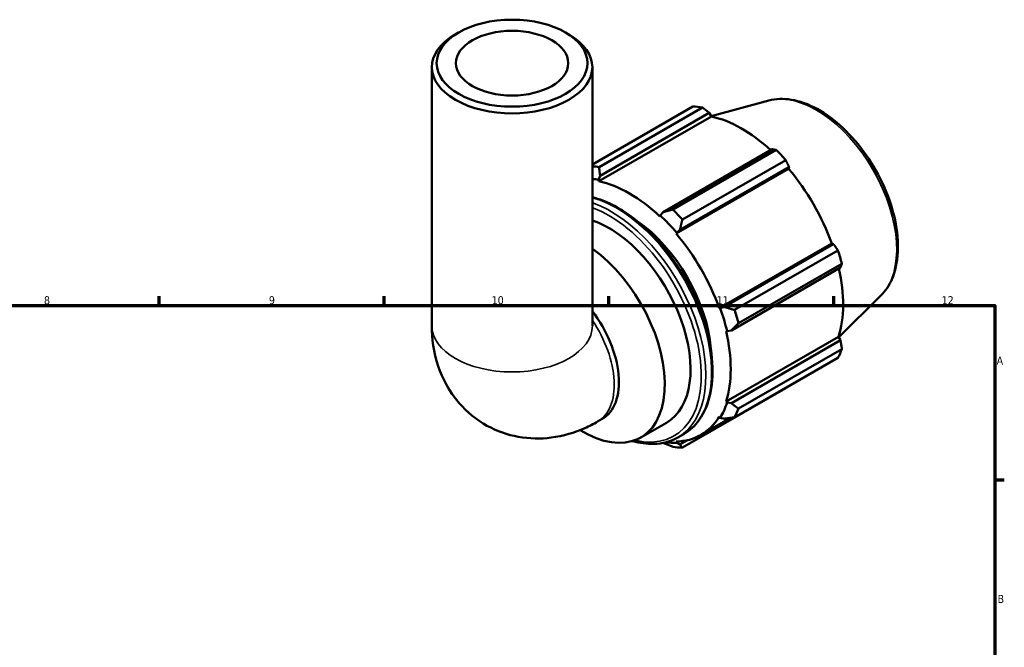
# Model space of a CAD drawing. Header units: millimetres. Extents: x 0 to 931, y 0 to 935.
# Tile 6 of 6: x 517 to 824, y 468 to 663. Entities that reach past the tile are written whole.
import ezdxf

# ---------------------------------------------------------------- set-up
doc = ezdxf.new("R2010")
doc.units = ezdxf.units.MM
for name, color, linetype, lineweight in [('Border (ISO)', 7, 'Continuous', 70), ('Visible (ISO)', 7, 'Continuous', 50), ('Visible Narrow (ISO)', 7, 'Continuous', 35)]:
    doc.layers.add(name, color=color, linetype=linetype, lineweight=lineweight)
doc.styles.add('Note Text (ISO)', font='tahoma.ttf')

# ---------------------------------------------------------------- blocks, each defined once
blk = doc.blocks.new('Borders Default Border')
at = {"layer": 'Border (ISO)'}
for p, q in [((560.67, 574), (560.67, 576.9)), ((630.75, 574), (630.75, 576.9)), ((700.83, 574), (700.83, 576.9)), ((770.92, 574), (770.92, 576.9)), ((821, 519.75), (823.9, 519.75))]:
    blk.add_line(p, q, dxfattribs=at)
at = {"layer": 'Border (ISO)', "flags": 128}
blk.add_lwpolyline([(20, 20), (20, 574), (821, 574), (821, 20), (20, 20)], dxfattribs=at)
at = {"layer": 'Border (ISO)', "color": 232, "true_color": 0xca0064, "char_height": 2.5, "attachment_point": 7, "style": 'Note Text (ISO)'}
for s, insert in [('8', (524.81, 574.34)), ('9', (594.88, 574.35)), ('10', (664.29, 574.35)), ('11', (734.37, 574.4)), ('12', (804.46, 574.4)), ('A', (821.59, 555.62)), ('B', (821.89, 481.38))]:
    blk.add_mtext(s, dxfattribs=dict(at, insert=insert))

msp = doc.modelspace()

# ---------------------------------------------------------------- linework, layer by layer
at = {"layer": 'Visible (ISO)'}
for p, q in [((653.961, 658.995), (652.896, 658.377)), ((687.323, 658.995), (688.388, 658.377)), ((645.642, 567.708), (645.642, 648.236)), ((695.642, 567.708), (695.642, 648.236)), ((695.642, 617.907), (726.985, 635.956)), ((729.948, 635.669), (697.729, 617.116)), ((750.606, 637.813), (732.662, 632.946)), ((697.693, 612.673), (732.721, 632.844)), ((698.066, 614.363), (732.083, 633.952)), ((732.083, 633.952), (732.721, 632.844)), ((751.68, 622.668), (717.662, 603.078)), ((720.714, 603.879), (752.933, 622.433)), ((721.76, 596.379), (756.788, 616.55)), ((722.909, 597.543), (756.927, 617.133)), ((755.896, 619.307), (723.677, 600.754)), ((756.927, 617.133), (756.788, 616.55)), ((697.591, 613.106), (698.066, 614.363)), ((697.693, 612.673), (697.591, 613.106)), ((716.779, 602.056), (716.677, 601.741)), ((717.662, 603.078), (716.779, 602.056)), ((721.76, 596.379), (721.917, 596.637)), ((721.917, 596.637), (722.909, 597.543)), ((735.184, 573.129), (770.211, 593.3)), ((770.783, 593.133), (736.766, 573.543)), ((770.211, 593.3), (770.783, 593.133)), ((739.93, 572.603), (772.149, 591.156)), ((773.377, 587.024), (741.158, 568.47)), ((738.939, 566.225), (772.957, 585.814)), ((785.555, 577.123), (772.404, 564.11)), ((735.485, 573.137), (735.184, 573.129)), ((736.766, 573.543), (735.485, 573.137)), ((737.289, 566.039), (737.613, 565.971)), ((737.613, 565.971), (738.939, 566.225)), ((737.289, 544.09), (772.317, 564.261)), ((772.957, 563.157), (738.939, 543.568)), ((772.317, 564.261), (772.957, 563.157)), ((741.158, 541.895), (773.377, 560.448)), ((772.149, 557.729), (739.93, 539.176)), ((723.677, 529.744), (755.896, 548.297)), ((737.613, 543.786), (737.289, 544.09)), ((738.939, 543.568), (737.613, 543.786)), ((697.26, 537.836), (698.709, 538.671)), ((710.725, 532.897), (718.739, 537.512)), ((729.462, 533.716), (738.637, 539)), ((735.184, 539.426), (735.485, 539.071)), ((735.485, 539.071), (736.766, 538.753)), ((722.321, 532.927), (724.112, 533.959)), ((721.917, 531.197), (721.76, 531.636)), ((722.909, 530.711), (721.917, 531.197)), ((725.281, 532.077), (722.909, 530.711))]:
    msp.add_line(p, q, dxfattribs=at)
for major_axis in [(23.5, 0), (17.5, 0)]:
    msp.add_ellipse((670.642, 649.462), major_axis=major_axis, ratio=0.5758617, dxfattribs=at)
for centre, major_axis, ratio, start_param, end_param in [((670.642, 648.236), (-25, 0), 0.5758617, 5.5016397, 10.2063236), ((741.44, 592.127), (-23.954, 41.596), 0.5780931, 5.8451561, 5.9396837), ((742.212, 592.571), (22.277, -38.684), 0.5780931, 2.0696433, 2.6635608), ((741.44, 592.127), (23.954, -41.596), 0.5780931, 1.9181653, 2.0126929), ((709.222, 573.573), (-23.954, 41.596), 0.5780931, 5.8451561, 5.9113436), ((742.212, 592.571), (22.277, -38.684), 0.5780931, 1.2672974, 1.8781627), ((707.185, 572.401), (22.516, -39.1), 0.5780931, 2.6635608, 2.728332), ((707.185, 572.401), (-22.277, 38.684), 0.5780931, 5.1942882, 5.8051535), ((707.185, 572.401), (22.516, -39.1), 0.5780931, 1.8781627, 2.0526956), ((709.222, 573.573), (-23.954, 41.596), 0.5780931, 5.059758, 5.1542856), ((700.774, 568.709), (17.965, -31.197), 0.5780931, 0, 2.5611306), ((707.185, 572.401), (17.965, -31.197), 0.5780931, 0.8783931, 2.2631995), ((707.185, 572.401), (-22.277, 38.684), 0.5780931, 4.4088901, 5.0197553), ((692.76, 564.094), (17.965, -31.197), 0.5780931, 5.4636399, 8.5278665), ((741.44, 592.127), (23.954, -41.596), 0.5780931, 1.1327672, 1.2272947), ((742.212, 592.571), (22.277, -38.684), 0.5780931, 0.4818993, 1.0759774), ((686.234, 560.335), (12.476, -21.665), 0.5780931, 0, 1.7969106), ((707.185, 572.401), (22.516, -39.1), 0.5780931, 1.0927645, 1.2672974), ((709.222, 573.573), (-23.954, 41.596), 0.5780931, 4.2743598, 4.3688874), ((707.185, 572.401), (-22.277, 38.684), 0.5780931, 3.6234919, 4.2343571), ((741.44, 592.127), (23.954, -41.596), 0.5780931, 0.347369, 0.4418966), ((707.185, 572.401), (22.516, -39.1), 0.5780931, 0.3073663, 0.4818993), ((709.222, 573.573), (23.954, -41.596), 0.5780931, 0.347369, 0.4418966), ((707.185, 572.401), (22.277, -38.684), 0.5780931, 5.9796864, 6.5905516), ((707.185, 572.401), (22.516, -39.1), 0.5780931, 5.8627887, 5.9796864), ((709.222, 573.573), (23.954, -41.596), 0.5780931, 5.8451561, 5.9396837)]:
    msp.add_ellipse(centre, major_axis=major_axis, ratio=ratio, start_param=start_param, end_param=end_param, dxfattribs=at)
for points, knots in [([(750.606, 637.813), (752.8, 638.408), (755.172, 638.483), (760.248, 637.66), (762.969, 636.666), (768.441, 633.675), (771.192, 631.635), (776.373, 626.757), (778.803, 623.921), (783.113, 617.75), (784.994, 614.42), (788.034, 607.577), (789.193, 604.066), (790.666, 597.181), (790.975, 593.809), (790.66, 587.527), (790.035, 584.614), (788.072, 580.184), (786.946, 578.499), (785.555, 577.123)], [5.6508865, 5.6508865, 5.6508865, 5.6508865, 5.9396218, 5.9396218, 6.2578392, 6.2578392, 6.5894607, 6.5894607, 6.9204191, 6.9204191, 7.2497497, 7.2497497, 7.579163, 7.579163, 7.9102965, 7.9102965, 8.2416217, 8.2416217, 8.4901479, 8.4901479, 8.4901479, 8.4901479]), ([(695.642, 607.707), (696.737, 607.436), (697.845, 607.084), (702.129, 605.431), (705.353, 603.575), (711.62, 598.794), (714.66, 595.866), (720.248, 589.249), (722.796, 585.561), (727.148, 577.793), (728.953, 573.715), (731.641, 565.569), (732.523, 561.502), (733.264, 553.776), (733.121, 550.119), (731.797, 543.596), (730.617, 540.725), (727.628, 536.546), (725.993, 535.042), (724.112, 533.959)], [6.0065785, 6.0065785, 6.0065785, 6.0065785, 6.1203645, 6.1203645, 6.4436081, 6.4436081, 6.7675509, 6.7675509, 7.090816, 7.090816, 7.4138176, 7.4138176, 7.7371549, 7.7371549, 8.0611622, 8.0611622, 8.3839379, 8.3839379, 8.6413135, 8.6413135, 8.6413135, 8.6413135]), ([(645.642, 567.708), (645.642, 563.731), (646.155, 559.508), (648.923, 551.251), (651.004, 547.233), (656.507, 540.885), (659.483, 538.422), (665.897, 534.877), (669.258, 533.716), (676.117, 532.467), (679.587, 532.455), (686.675, 533.346), (690.162, 534.434), (694.674, 536.43), (695.998, 537.109), (697.26, 537.836)], [3.1415927, 3.1415927, 3.1415927, 3.1415927, 3.4557519, 3.4557519, 3.7308719, 3.7308719, 3.9390517, 3.9390517, 4.132108, 4.132108, 4.3410756, 4.3410756, 4.5974913, 4.5974913, 4.712389, 4.712389, 4.712389, 4.712389]), ([(722.321, 532.927), (720.088, 531.642), (717.515, 530.956), (712.658, 530.845), (710.451, 531.154), (708.195, 531.801)], [2.3581282, 2.3581282, 2.3581282, 2.3581282, 2.66373117, 2.66373117, 2.89664094, 2.89664094, 2.89664094, 2.89664094])]:
    msp.add_open_spline(points, degree=3, knots=knots, dxfattribs=at)
for points, weights in [([(732.083, 633.952), (731.042, 634.796), (729.948, 635.669)], [1.00187905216, 1.001347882, 1]), ([(752.933, 622.433), (752.298, 622.555), (751.68, 622.668)], [1, 1.001347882, 1.00187905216]), ([(698.066, 614.363), (697.888, 615.703), (697.729, 617.116)], [1.006354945, 1.01216698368, 1.01718155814]), ([(756.927, 617.133), (756.426, 618.2), (755.896, 619.307)], [1.00187905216, 1.001347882, 1]), ([(720.714, 603.879), (719.144, 603.463), (717.662, 603.078)], [1.01718155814, 1.01216698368, 1.006354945]), ([(722.909, 597.543), (723.272, 599.108), (723.677, 600.754)], [1.006354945, 1.01216698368, 1.01718155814]), ([(772.149, 591.156), (771.457, 592.167), (770.783, 593.133)], [1, 1.001347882, 1.00187905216]), ([(772.957, 585.814), (773.167, 586.409), (773.377, 587.024)], [1.00187905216, 1.001347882, 1]), ([(739.93, 572.603), (738.303, 573.075), (736.766, 573.543)], [1.01718155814, 1.01216698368, 1.006354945]), ([(738.939, 566.225), (740.013, 567.317), (741.158, 568.47)], [1.006354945, 1.01216698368, 1.01718155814]), ([(773.377, 560.448), (773.167, 561.833), (772.957, 563.157)], [1, 1.001347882, 1.00187905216]), ([(755.896, 548.297), (755.923, 548.349), (755.95, 548.401)], [1, 1.0000679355, 1.00013379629]), ([(741.158, 541.895), (740.013, 542.741), (738.939, 543.568)], [1.01718155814, 1.01216698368, 1.006354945]), ([(736.766, 538.753), (738.303, 538.952), (739.93, 539.176)], [1.006354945, 1.01216698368, 1.01718155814]), ([(717.693, 531.208), (719.16, 530.624), (720.714, 530.031)], [1.00647663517, 1.01221951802, 1.01718155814]), ([(723.677, 529.744), (723.272, 530.23), (722.909, 530.711)], [1.01718155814, 1.01216698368, 1.006354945])]:
    msp.add_rational_spline(points, weights, degree=2, dxfattribs=at)
at = {"layer": 'Visible Narrow (ISO)'}
for centre, major_axis, ratio, start_param, end_param in [((765.408, 605.929), (-17.676, 30.695), 0.5780931, 3.2927583, 6.1320197), ((703.273, 570.147), (20.84, -36.189), 0.5780931, 0, 2.6195073), ((701.481, 569.116), (20.84, -36.189), 0.5780931, 0, 2.5571891), ((700.774, 568.709), (20.341, -35.322), 0.5780931, 5.7866113, 8.8203348), ((670.642, 567.708), (25, 0), 0.5758617, 3.1415927, 6.2831853), ((684.784, 559.501), (12.476, -21.665), 0.5780931, 0, 1.6967392)]:
    msp.add_ellipse(centre, major_axis=major_axis, ratio=ratio, start_param=start_param, end_param=end_param, dxfattribs=at)

# ---------------------------------------------------------------- block references
msp.add_blockref('Borders Default Border', (0, 0))

doc.saveas('drawing.dxf')
